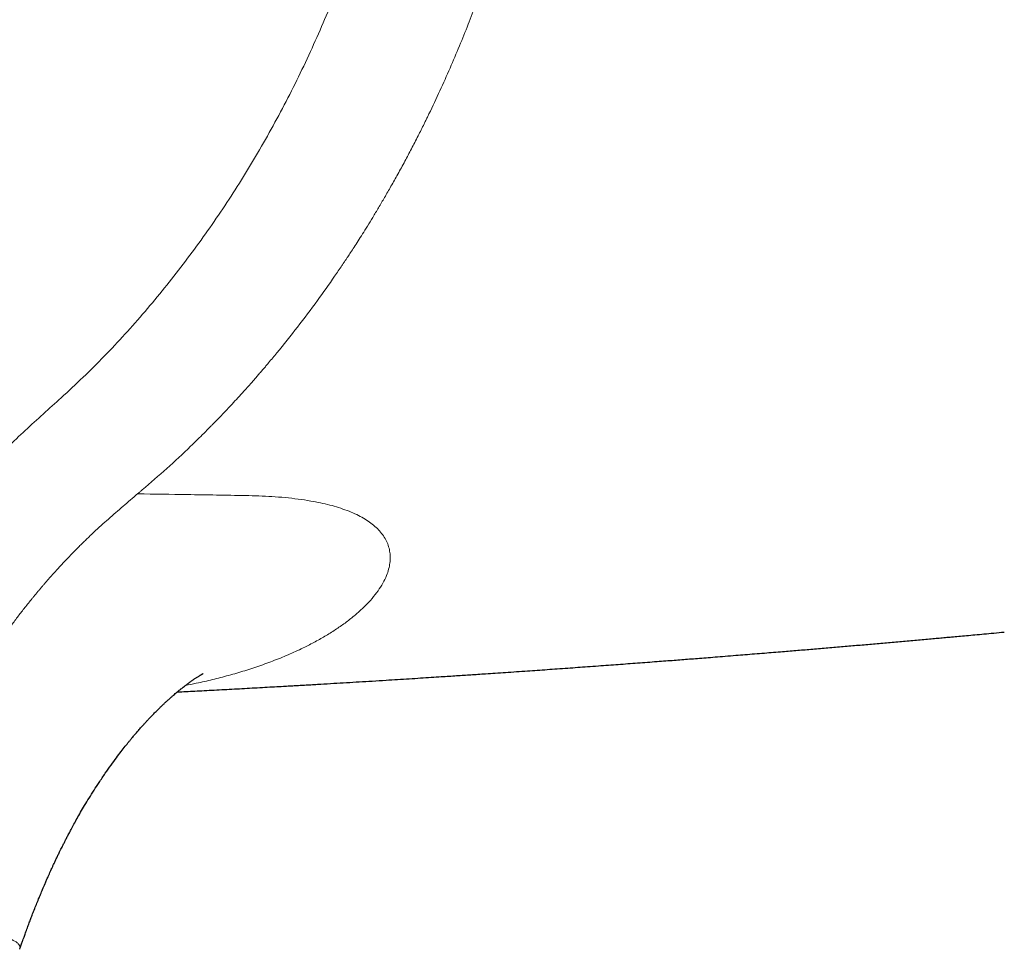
# Model space of a CAD drawing. Header units: millimetres. Extents: x 8 to 965, y 12 to 534.
# Tile 43 of 57: x 766 to 783, y 185 to 200. Entities that reach past the tile are written whole.
import ezdxf

# ---------------------------------------------------------------- set-up
doc = ezdxf.new("R2010")
doc.units = ezdxf.units.MM

msp = doc.modelspace()

# ---------------------------------------------------------------- linework, layer by layer
at = {"color": 252, "linetype": 'Continuous', "lineweight": 0}
for points, knots in [([(766.629, 194), (766.754, 194.115), (767.003, 194.346), (767.365, 194.707), (767.718, 195.082), (768.06, 195.47), (768.391, 195.868), (768.709, 196.274), (769.016, 196.688), (769.312, 197.113), (769.6, 197.55), (769.878, 198), (770.146, 198.462), (770.403, 198.934), (770.648, 199.414), (770.879, 199.9), (771.097, 200.392), (771.301, 200.887), (771.494, 201.389), (771.612, 201.73), (771.671, 201.9)], [0, 0, 0, 0, 0.05636, 0.112674, 0.168957, 0.225207, 0.28142, 0.33659, 0.391719, 0.446804, 0.501845, 0.557838, 0.613782, 0.669676, 0.725519, 0.781312, 0.836059, 0.890757, 0.945404, 1, 1, 1, 1]), ([(768.012, 192.429), (768.152, 192.55), (768.431, 192.79), (768.769, 193.106), (768.975, 193.307), (769.055, 193.387), (769.077, 193.409), (769.099, 193.43), (769.12, 193.452), (769.142, 193.474), (769.161, 193.494), (769.185, 193.518), (769.217, 193.55), (769.261, 193.595), (769.316, 193.652), (769.382, 193.721), (769.46, 193.803), (769.547, 193.896), (769.644, 194.001), (769.749, 194.117), (769.838, 194.216), (769.906, 194.294), (769.953, 194.348), (770.001, 194.403), (770.05, 194.46), (770.097, 194.514), (770.135, 194.56), (770.204, 194.642), (770.379, 194.852), (770.659, 195.204), (770.987, 195.641), (771.238, 195.994), (771.379, 196.201), (771.43, 196.277), (771.444, 196.298), (771.458, 196.318), (771.472, 196.339), (771.486, 196.36), (771.5, 196.381), (771.526, 196.42), (771.567, 196.483), (771.626, 196.574), (771.694, 196.679), (771.77, 196.798), (771.853, 196.932), (771.944, 197.081), (772.042, 197.244), (772.146, 197.421), (772.255, 197.612), (772.371, 197.818), (772.487, 198.031), (772.602, 198.248), (772.711, 198.461), (772.788, 198.613), (772.831, 198.7), (772.844, 198.728), (772.858, 198.756), (772.872, 198.785), (772.886, 198.813), (772.958, 198.963), (773.085, 199.232), (773.258, 199.619), (773.419, 199.996), (773.567, 200.365), (773.703, 200.723), (773.829, 201.07), (773.907, 201.299), (773.945, 201.411)], [0, 0, 0, 0, 0.053285, 0.106604, 0.132895, 0.135847, 0.138799, 0.141751, 0.144703, 0.147655, 0.150607, 0.152428, 0.157403, 0.163438, 0.170532, 0.179882, 0.190603, 0.202694, 0.216156, 0.230992, 0.247201, 0.253671, 0.260337, 0.267198, 0.274255, 0.281508, 0.287371, 0.29108, 0.311488, 0.364221, 0.416993, 0.463465, 0.483923, 0.486219, 0.488516, 0.490813, 0.49311, 0.495407, 0.497704, 0.500001, 0.508438, 0.518368, 0.529792, 0.542712, 0.557127, 0.573038, 0.590448, 0.608964, 0.628921, 0.650321, 0.673165, 0.694463, 0.716883, 0.737541, 0.740311, 0.743096, 0.745895, 0.74871, 0.751539, 0.754383, 0.793431, 0.831163, 0.867575, 0.902667, 0.936437, 0.968882, 1, 1, 1, 1]), ([(761.199, 185.872), (761.268, 186.053), (761.405, 186.414), (761.62, 186.951), (761.847, 187.48), (762.09, 187.997), (762.345, 188.5), (762.612, 188.99), (762.888, 189.468), (763.174, 189.936), (763.472, 190.396), (763.782, 190.85), (764.104, 191.295), (764.436, 191.729), (764.779, 192.149), (765.107, 192.527), (765.42, 192.863), (765.715, 193.158), (766.016, 193.444), (766.323, 193.722), (766.527, 193.908), (766.629, 194)], [0, 0, 0, 0, 0.056254, 0.112459, 0.168616, 0.224754, 0.28089, 0.336013, 0.391108, 0.446168, 0.501197, 0.5572, 0.613176, 0.669118, 0.725026, 0.780902, 0.824765, 0.868591, 0.912404, 0.95621, 1, 1, 1, 1]), ([(767.936, 192.364), (767.949, 192.375), (767.974, 192.396), (768, 192.418), (768.012, 192.429)], [0, 0, 0, 0, 0.499987, 1, 1, 1, 1]), ([(763.272, 185.272), (763.287, 185.311), (763.319, 185.396), (763.371, 185.533), (763.432, 185.691), (763.502, 185.869), (763.56, 186.017), (763.605, 186.128), (763.633, 186.197), (763.662, 186.267), (763.692, 186.34), (763.723, 186.414), (763.754, 186.489), (763.798, 186.592), (763.853, 186.721), (763.933, 186.901), (764.021, 187.098), (764.118, 187.305), (764.208, 187.492), (764.293, 187.665), (764.418, 187.911), (764.589, 188.235), (764.803, 188.617), (764.976, 188.911), (765.079, 189.079), (765.117, 189.14), (765.127, 189.156), (765.137, 189.173), (765.148, 189.189), (765.158, 189.206), (765.168, 189.222), (765.18, 189.241), (765.196, 189.266), (765.22, 189.303), (765.254, 189.357), (765.3, 189.428), (765.356, 189.514), (765.423, 189.614), (765.5, 189.727), (765.585, 189.85), (765.68, 189.982), (765.785, 190.126), (765.896, 190.274), (766.013, 190.425), (766.103, 190.537), (766.167, 190.615), (766.201, 190.657), (766.236, 190.699), (766.272, 190.741), (766.308, 190.784), (766.379, 190.866), (766.48, 190.981), (766.61, 191.125), (766.733, 191.256), (766.834, 191.361), (766.916, 191.444), (766.98, 191.507), (767.042, 191.568), (767.11, 191.634), (767.24, 191.757), (767.433, 191.931), (767.684, 192.148), (767.852, 192.292), (767.936, 192.364)], [0, 0, 0, 0, 0.013877, 0.030265, 0.049163, 0.070572, 0.094491, 0.102527, 0.110811, 0.119343, 0.128123, 0.137151, 0.146427, 0.15535, 0.174964, 0.193646, 0.221989, 0.247874, 0.271299, 0.292469, 0.313406, 0.365689, 0.417895, 0.463769, 0.483932, 0.486194, 0.488456, 0.490718, 0.49298, 0.495242, 0.497503, 0.499764, 0.502951, 0.507641, 0.515255, 0.525034, 0.53698, 0.551092, 0.56737, 0.584519, 0.603557, 0.624486, 0.647306, 0.668954, 0.692069, 0.698365, 0.704762, 0.711259, 0.717858, 0.724557, 0.731356, 0.756336, 0.779588, 0.801112, 0.820907, 0.832465, 0.843339, 0.85353, 0.864025, 0.877802, 0.91869, 0.959423, 1, 1, 1, 1]), ([(767.937, 192.361), (768.218, 192.357), (768.832, 192.348), (769.441, 192.337), (769.772, 192.331)], [0, 0, 0, 0, 0.457384, 1, 1, 1, 1]), ([(769.772, 192.331), (769.847, 192.33), (770.001, 192.326), (770.226, 192.315), (770.451, 192.297), (770.672, 192.272), (770.872, 192.242), (771.051, 192.207), (771.21, 192.17), (771.362, 192.127), (771.505, 192.077), (771.637, 192.022), (771.757, 191.962), (771.864, 191.896), (771.959, 191.825), (772.042, 191.748), (772.111, 191.665), (772.167, 191.577), (772.207, 191.483), (772.232, 191.386), (772.241, 191.285), (772.236, 191.181), (772.214, 191.075), (772.176, 190.96), (772.117, 190.836), (772.034, 190.706), (771.933, 190.576), (771.814, 190.448), (771.68, 190.323), (771.53, 190.201), (771.368, 190.084), (771.195, 189.971), (771.01, 189.864), (770.801, 189.753), (770.566, 189.642), (770.304, 189.533), (770.036, 189.433), (769.763, 189.343), (769.488, 189.262), (769.211, 189.191), (768.966, 189.134), (768.81, 189.104), (768.748, 189.093)], [0, 0, 0, 0, 0.023729, 0.048169, 0.073276, 0.099017, 0.125352, 0.14643, 0.167825, 0.189525, 0.211509, 0.233753, 0.255038, 0.276526, 0.298205, 0.320053, 0.342048, 0.364174, 0.386418, 0.408767, 0.431204, 0.45371, 0.476265, 0.498853, 0.525986, 0.553123, 0.580229, 0.607274, 0.634238, 0.661092, 0.687798, 0.71433, 0.740663, 0.766766, 0.799024, 0.830827, 0.862117, 0.892834, 0.922926, 0.952344, 0.981053, 1, 1, 1, 1]), ([(765.922, 184.592), (765.925, 184.603), (765.93, 184.625), (765.921, 184.657), (765.899, 184.687), (765.862, 184.716), (765.813, 184.744), (765.751, 184.77), (765.676, 184.795), (765.589, 184.818), (765.491, 184.84), (765.383, 184.859), (765.267, 184.875), (765.185, 184.882), (765.144, 184.886)], [0, 0, 0, 0, 0.0851536, 0.171958, 0.2577439, 0.3425933, 0.4265916, 0.5098473, 0.5924995, 0.6746598, 0.7564003, 0.8378213, 0.9189965, 1, 1, 1, 1])]:
    msp.add_open_spline(points, degree=3, knots=knots, dxfattribs=at)
at = {"color": 7, "linetype": 'Continuous', "lineweight": 30}
for points, knots in [([(768.609, 188.981), (768.612, 188.981), (768.661, 188.984), (768.761, 188.989), (768.911, 188.997), (769.071, 189.005), (769.239, 189.014), (769.41, 189.023), (769.582, 189.032), (769.755, 189.042), (769.929, 189.051), (770.099, 189.061), (770.262, 189.07), (770.403, 189.078), (770.524, 189.085), (770.627, 189.091), (770.728, 189.096), (770.832, 189.102), (770.941, 189.109), (771.09, 189.118), (771.274, 189.128), (771.493, 189.141), (771.712, 189.155), (771.937, 189.168), (772.155, 189.182), (772.366, 189.195), (772.561, 189.207), (772.753, 189.219), (772.934, 189.231), (773.096, 189.241), (773.241, 189.251), (773.37, 189.259), (773.494, 189.267), (773.615, 189.275), (773.738, 189.284), (773.877, 189.293), (774.034, 189.304), (774.209, 189.315), (774.392, 189.328), (774.572, 189.34), (774.747, 189.353), (774.916, 189.364), (775.089, 189.377), (775.264, 189.389), (775.435, 189.401), (775.609, 189.414), (775.784, 189.426), (775.958, 189.439), (776.126, 189.452), (776.291, 189.464), (776.458, 189.476), (776.623, 189.489), (776.784, 189.501), (776.936, 189.512), (777.076, 189.523), (777.211, 189.533), (777.343, 189.544), (777.481, 189.554), (777.627, 189.566), (777.784, 189.578), (777.954, 189.592), (778.123, 189.605), (778.291, 189.619), (778.453, 189.632), (778.616, 189.645), (778.774, 189.658), (778.964, 189.673), (779.186, 189.692), (779.444, 189.713), (779.703, 189.735), (779.963, 189.757), (780.221, 189.779), (780.478, 189.802), (780.734, 189.824), (780.989, 189.846), (781.243, 189.869), (781.446, 189.887), (781.599, 189.901), (781.705, 189.911), (781.815, 189.921), (781.936, 189.932), (782.068, 189.944), (782.211, 189.957), (782.366, 189.971), (782.534, 189.987), (782.649, 189.998), (782.709, 190.003)], [0, 0, 0, 0, 0.000636, 0.010492, 0.021159, 0.032635, 0.044698, 0.056846, 0.06906, 0.081339, 0.093683, 0.106008, 0.117599, 0.128295, 0.136073, 0.143298, 0.150267, 0.15762, 0.16538, 0.173546, 0.189207, 0.204709, 0.220026, 0.235848, 0.252613, 0.266447, 0.280675, 0.294292, 0.307151, 0.31925, 0.328777, 0.337919, 0.346694, 0.355106, 0.363718, 0.372943, 0.384599, 0.397105, 0.410202, 0.423674, 0.435399, 0.447396, 0.459662, 0.47219, 0.484458, 0.49617, 0.509257, 0.521571, 0.533256, 0.544953, 0.55674, 0.568616, 0.580198, 0.590841, 0.600971, 0.610105, 0.619411, 0.629112, 0.639462, 0.650486, 0.662484, 0.67554, 0.686542, 0.698197, 0.709926, 0.721185, 0.731974, 0.750249, 0.768459, 0.786851, 0.805344, 0.823675, 0.841824, 0.859901, 0.87808, 0.89621, 0.913765, 0.921293, 0.9287, 0.936336, 0.944856, 0.954277, 0.964405, 0.975402, 0.987267, 1, 1, 1, 1]), ([(765.922, 184.592), (765.925, 184.6), (765.936, 184.631), (765.953, 184.681), (765.973, 184.737), (765.989, 184.781), (766.002, 184.817), (766.02, 184.866), (766.045, 184.935), (766.075, 185.017), (766.105, 185.097), (766.136, 185.177), (766.169, 185.264), (766.206, 185.356), (766.242, 185.445), (766.277, 185.53), (766.313, 185.618), (766.348, 185.699), (766.38, 185.772), (766.404, 185.828), (766.427, 185.878), (766.445, 185.918), (766.46, 185.952), (766.476, 185.986), (766.496, 186.029), (766.52, 186.08), (766.546, 186.135), (766.573, 186.193), (766.6, 186.248), (766.623, 186.295), (766.642, 186.332), (766.657, 186.362), (766.675, 186.398), (766.697, 186.442), (766.727, 186.5), (766.761, 186.565), (766.802, 186.641), (766.849, 186.728), (766.902, 186.825), (766.963, 186.932), (767.031, 187.048), (767.107, 187.174), (767.189, 187.304), (767.28, 187.446), (767.377, 187.589), (767.476, 187.73), (767.566, 187.853), (767.647, 187.96), (767.718, 188.051), (767.773, 188.119), (767.815, 188.171), (767.851, 188.214), (767.891, 188.262), (767.936, 188.313), (767.981, 188.365), (768.024, 188.413), (768.059, 188.451), (768.091, 188.486), (768.125, 188.523), (768.165, 188.565), (768.211, 188.612), (768.258, 188.66), (768.303, 188.704), (768.344, 188.744), (768.383, 188.78), (768.423, 188.818), (768.463, 188.854), (768.504, 188.891), (768.541, 188.923), (768.574, 188.952), (768.603, 188.976), (768.629, 188.998), (768.653, 189.017), (768.675, 189.035), (768.698, 189.053), (768.722, 189.073), (768.745, 189.09), (768.762, 189.103), (768.778, 189.115), (768.793, 189.126), (768.81, 189.139), (768.83, 189.153), (768.851, 189.169), (768.87, 189.182), (768.885, 189.192), (768.902, 189.204), (768.92, 189.216), (768.939, 189.228), (768.959, 189.241), (768.977, 189.252), (768.992, 189.262), (769.004, 189.269), (769.014, 189.275), (769.024, 189.281), (769.033, 189.286), (769.04, 189.29), (769.046, 189.293), (769.05, 189.295), (769.052, 189.296), (769.052, 189.296), (769.052, 189.296)], [0, 0, 0, 0, 0.003874, 0.014583, 0.023382, 0.030219, 0.035343, 0.040469, 0.053725, 0.067755, 0.079631, 0.091629, 0.105376, 0.120824, 0.135327, 0.147862, 0.161003, 0.176821, 0.186201, 0.195503, 0.203374, 0.209775, 0.214688, 0.21945, 0.226274, 0.234674, 0.243548, 0.252676, 0.262002, 0.269776, 0.275446, 0.279813, 0.284229, 0.292294, 0.301179, 0.311657, 0.323744, 0.337748, 0.35345, 0.370856, 0.389972, 0.410802, 0.433305, 0.455439, 0.482501, 0.506942, 0.528745, 0.547897, 0.564398, 0.57826, 0.585653, 0.593952, 0.603162, 0.613282, 0.624288, 0.634394, 0.642079, 0.648369, 0.656195, 0.665622, 0.675924, 0.687481, 0.698465, 0.706897, 0.716532, 0.725597, 0.735582, 0.745313, 0.75585, 0.763587, 0.770664, 0.778411, 0.784472, 0.789164, 0.796339, 0.804504, 0.811554, 0.817507, 0.822412, 0.826418, 0.831283, 0.838206, 0.846908, 0.853701, 0.859991, 0.866519, 0.874472, 0.884192, 0.893859, 0.905393, 0.914938, 0.923436, 0.9319, 0.940694, 0.950303, 0.961018, 0.971727, 0.982168, 0.993535, 1, 1, 1, 1]), ([(765.922, 184.591), (765.922, 184.591), (765.922, 184.591), (765.922, 184.592), (765.922, 184.592)], [0, 0, 0, 0, 0.178733, 1, 1, 1, 1])]:
    msp.add_open_spline(points, degree=3, knots=knots, dxfattribs=at)

doc.saveas('drawing.dxf')
